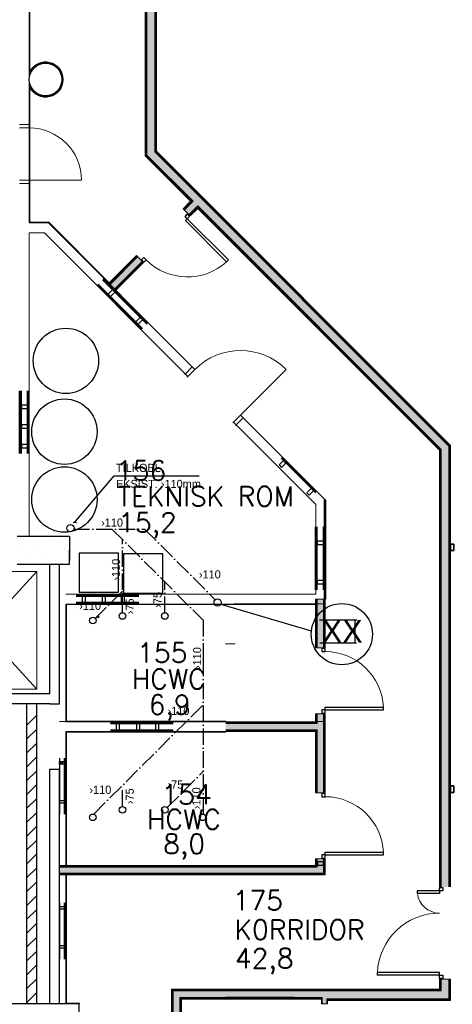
# Model space of a CAD drawing. Header units: millimetres. Extents: x 0 to 84060, y 0 to 52805.
# Tile 3 of 60: x 11971 to 18594, y 14005 to 29069. Entities that reach past the tile are written whole.
import ezdxf

# ---------------------------------------------------------------- set-up
doc = ezdxf.new("R2010")
doc.units = ezdxf.units.MM
doc.header["$LTSCALE"] = 50
doc.header["$MEASUREMENT"] = 0
doc.linetypes.add('CENTRUMLINJE', pattern=[27, 20, -3, 1, -3])
doc.linetypes.add('V-SPV', pattern=[7, 5, -1, 0, -1])
doc.layers.get('0').update_dxf_attribs({"linetype": 'CONTINUOUS'})
for name, color, linetype in [('20601A200D001$0$243-Dører', 7, 'CONTINUOUS'), ('20601A200D001$0$832-Romtekst', 7, 'CONTINUOUS'), ('20601A200D001$0$A12-HEL2', 251, 'CONTINUOUS'), ('20601A200D001$0$A12-HEL3', 251, 'CONTINUOUS'), ('20601A200D001$0$A12-HEL4', 251, 'CONTINUOUS'), ('20601A200D001$0$A12-SKR1', 251, 'CONTINUOUS'), ('20601A200D001$0$A24-HEL1', 252, 'CONTINUOUS'), ('V090-', 2, 'CONTINUOUS'), ('V091', 1, 'CONTINUOUS'), ('V091-', 1, 'CONTINUOUS'), ('xref', 7, 'CENTRUMLINJE')]:
    doc.layers.add(name, color=color, linetype=linetype)
for name, color, linetype, lineweight in [('20601A200D001$0$A2-DOR', 251, 'CONTINUOUS', 18), ('20601A200D001$0$A2-VEGG', 251, 'CONTINUOUS', 18), ('20601A200D001$0$A2-VEGG-fill', 253, 'CONTINUOUS', 18), ('20601A200D001$0$A2312', 7, 'CONTINUOUS', 18), ('20601A200D001$0$A24', 251, 'CONTINUOUS', 18), ('20601A200D001$0$A862', 7, 'CONTINUOUS', 18)]:
    doc.layers.add(name, color=color, linetype=linetype, lineweight=lineweight)
doc.styles.add('20601A200D001$0$STANDARD', font='ROMANS.SHX')
doc.styles.add('FISO', font='fiso')

# ---------------------------------------------------------------- blocks, each defined once
blk = doc.blocks.new('VUN')
at = {"color": 0}
blk.add_circle((0, 0), 0.5, dxfattribs=at)
blk = doc.blocks.new('*X155')
at = {"color": 0}
for p, q in [((21769, 22294), (21769, 22294)), ((21978, 22372), (21978, 22372)), ((22148, 22344), (22148, 22344)), ((21519, 22261), (21519, 22261)), ((21723, 22169), (21723, 22169)), ((22236, 22240), (22236, 22240)), ((21921, 22129), (21921, 22129))]:
    blk.add_line(p, q, dxfattribs=at)
blk = doc.blocks.new('*X162')
at = {"color": 0}
for p, q in [((21655, 19534), (21805, 19684)), ((21655, 19322), (21805, 19472)), ((21655, 19109), (21805, 19259)), ((21655, 18897), (21805, 19047)), ((21655, 18685), (21805, 18835)), ((21655, 18473), (21805, 18623)), ((21655, 18261), (21805, 18411)), ((21655, 18049), (21805, 18199)), ((21655, 17837), (21805, 17987)), ((21655, 17624), (21805, 17774)), ((21655, 17412), (21805, 17562)), ((21655, 17200), (21805, 17350)), ((21655, 16988), (21805, 17138)), ((21655, 16776), (21805, 16926)), ((21655, 16564), (21805, 16714)), ((21655, 16352), (21805, 16502)), ((21655, 16140), (21805, 16290)), ((21655, 15927), (21805, 16077)), ((21655, 15715), (21805, 15865)), ((21655, 15503), (21805, 15653)), ((21655, 15291), (21805, 15441))]:
    blk.add_line(p, q, dxfattribs=at)
blk = doc.blocks.new('20601A200D001$0$Dør tett - D04_10M_EI 30 CS-1106168-1_ etasje')
at = {"layer": '20601A200D001$0$A2-DOR', "lineweight": 25}
for p, q in [((-485, -22), (-435, -22)), ((-485, -72), (-485, -22)), ((-435, -72), (-485, -72)), ((-435, -22), (-435, -72)), ((415, -72), (415, -962)), ((455, -72), (415, -72)), ((455, -22), (505, -22)), ((455, -72), (455, -22)), ((455, -72), (455, -962)), ((505, -72), (455, -72)), ((505, -22), (505, -72)), ((455, -962), (415, -962))]:
    blk.add_line(p, q, dxfattribs=at)
at = {"layer": '20601A200D001$0$A2-DOR'}
blk.add_arc((455, -72), 891, 180, 267.427, dxfattribs=at)
blk = doc.blocks.new('20601A200D001$0$Rectangular Mullion - 50 x 100mm-606876-1_ etasje')
at = {"layer": '20601A200D001$0$A2312', "lineweight": 35}
for p, q in [((0, 50), (-50, 50)), ((-50, 50), (-50, -50)), ((0, -50), (0, 50)), ((-50, -50), (0, -50))]:
    blk.add_line(p, q, dxfattribs=at)
blk = doc.blocks.new('20601A200D001$0$Rectangular Mullion - 50 x 100mm-606964-1_ etasje')
at = {"layer": '20601A200D001$0$A2312', "lineweight": 35}
for p, q in [((-50, 50), (0, 50)), ((-50, -50), (-50, 50)), ((0, 50), (0, -50)), ((0, -50), (-50, -50))]:
    blk.add_line(p, q, dxfattribs=at)
blk = doc.blocks.new('20601A200D001$0$Dør tett - D09a_10M-1059177-1_ etasje')
at = {"layer": '20601A200D001$0$A2-DOR', "lineweight": 25}
for p, q in [((415, 70), (415, 960)), ((455, 960), (415, 960)), ((455, 70), (455, 960)), ((-435, 70), (-485, 70)), ((-485, 70), (-485, 20)), ((-485, 20), (-435, 20)), ((-435, 20), (-435, 70)), ((455, 70), (415, 70)), ((505, 70), (455, 70)), ((455, 70), (455, 20)), ((455, 20), (505, 20)), ((505, 20), (505, 70))]:
    blk.add_line(p, q, dxfattribs=at)
at = {"layer": '20601A200D001$0$A2-DOR'}
blk.add_arc((455, 70), 891, 92.573, 180, dxfattribs=at)
blk = doc.blocks.new('20601A200D001$0$Dobbeldør tett - D03_14M_EI 30 CS-776682-1_ etasje')
at = {"layer": '20601A200D001$0$A2-DOR', "lineweight": 25}
for p, q in [((-685, -32.025), (-635, -32.025)), ((-685, -82.025), (-685, -32.025)), ((-635, -82.025), (-685, -82.025)), ((-635, -32.025), (-635, -82.025)), ((-635, -82.025), (-635, -422.025)), ((-635, -82.025), (-595, -82.025)), ((-595, -82.025), (-595, -422.025)), ((615, -82.025), (615, -1032.025)), ((655, -82.025), (615, -82.025)), ((655, -32.025), (705, -32.025)), ((655, -82.025), (655, -32.025)), ((655, -82.025), (655, -1032.025)), ((705, -82.025), (655, -82.025)), ((705, -32.025), (705, -82.025)), ((-635, -422.025), (-595, -422.025)), ((655, -1032.025), (615, -1032.025))]:
    blk.add_line(p, q, dxfattribs=at)
at = {"layer": '20601A200D001$0$A2-DOR'}
for centre, radius, start, end in [((-635, -82.025), 340, 276.756327, 0), ((655, -82.025), 950, 180, 267.5868327)]:
    blk.add_arc(centre, radius, start, end, dxfattribs=at)
blk = doc.blocks.new('20601A200D001')
at = {"layer": '20601A200D001$0$A2-VEGG-fill'}
h = blk.add_hatch(color=256, dxfattribs=at)
h.paths.add_polyline_path([(112029.14241, 26880.47466), (112029.14241, 39710.31516), (111909.14241, 39710.31516), (111909.14241, 27000.47466), (112027.66005, 26881.95702)], flags=0)
h.paths.add_polyline_path([(112029.14241, 40720.31516), (112029.14241, 42302.19156), (111909.14241, 42182.19156), (111909.14241, 40720.31516)], flags=0)
for points in [[(110109.14532, 28224.98051), (110119.14532, 28277.26426), (110119.14532, 35192.23718), (110109.14532, 35205.74999), (110109.14532, 28458.3207)], [(110623.49179, 28153.57715), (110629.14844, 28153.57715), (110623.49179, 28208.55524), (110606.75888, 28261.22969), (110579.65082, 28309.39338), (110543.30348, 28351.02821), (110497.01616, 28385.44461), (110449.30622, 28408.07975), (110395.5949, 28421.10594), (110340.35642, 28422.92239), (110285.90536, 28413.45299), (110234.52326, 28393.09451), (110188.36308, 28362.69999), (110149.359, 28323.543), (110119.14532, 28277.26426), (110109.14532, 28224.98051), (110130.78576, 28277.87714), (110163.46045, 28324.76772), (110205.59059, 28363.38655), (110255.14048, 28391.86761), (110309.71592, 28408.83472), (110366.6799, 28413.46804), (110423.27996, 28405.54371), (110476.78125, 28385.44461), (110524.59865, 28354.14192), (110564.42166, 28313.14814), (110594.32609, 28264.44406), (110613.06908, 28208.55524), (110619.14844, 28153.57715)], [(110340.35642, 27884.2319), (110395.5949, 27886.04835), (110449.30622, 27899.07455), (110499.23984, 27922.76467), (110543.30348, 27956.12609), (110579.65082, 27997.76091), (110606.75888, 28045.92461), (110623.49179, 28098.59906), (110629.14844, 28153.57715), (110619.14844, 28153.57715), (110612.86697, 28096.77129), (110594.32609, 28042.71024), (110564.42166, 27994.00615), (110524.59865, 27953.01238), (110476.78125, 27921.70968), (110423.27996, 27901.61059), (110366.6799, 27893.68625), (110309.71592, 27898.31958), (110255.14048, 27915.28669), (110205.59059, 27943.76774), (110163.46045, 27982.38657), (110130.53503, 28029.89003), (110109.14532, 28082.17378), (110119.32813, 28029.61002), (110150.57894, 27982.38657), (110189.40577, 27943.76774), (110234.52326, 27914.05979), (110285.90536, 27893.70131), (110309.71592, 27889.56049)], [(110109.14532, 25958.57676), (110119.14532, 25958.57676), (110119.14532, 28029.89003), (110109.14532, 28082.17378), (110109.14532, 26247.1211)], [(116533.45001, 22372.85735), (116533.45001, 22542.56298), (112029.14532, 27046.86767), (112029.14532, 26877.16204), (116450.21956, 22456.0878)], [(110119.14532, 25958.57676), (110416.28746, 25958.57676), (110406.28745, 25968.57676), (110119.14532, 25968.57676)], [(114649.45001, 20202.91465), (114649.45001, 21711.27403), (114639.45001, 21721.27403), (114639.45001, 20202.91465)], [(114518.45001, 20119.41465), (114518.45001, 20129.41465), (110668.14844, 20129.41465), (110668.14844, 20119.41465), (114505.52484, 20119.41465)], [(110678.14844, 18326.41465), (110678.14844, 20119.41465), (110668.14844, 20119.41465), (110668.14844, 18326.41465)], [(110774.70054, 18326.41465), (113116.14532, 18326.41465), (113116.14532, 18336.41465), (110678.14844, 18336.41465), (110678.14844, 18326.41465)], [(114505.45001, 18205.41465), (114518.45001, 18205.41465), (114518.45001, 18300.41465), (113116.14532, 18300.41465), (113116.14532, 18205.41465), (114492.45001, 18205.41465)], [(111789.66103, 18169.41465), (113116.14532, 18169.41465), (113116.14532, 18179.41465), (110668.14844, 18179.41465), (110668.14844, 18169.41465), (111558.17122, 18169.41465)], [(110668.14844, 16105.41465), (110678.14844, 16105.41465), (110678.14844, 18169.41465), (110668.14844, 18169.41465), (110668.14844, 16118.38057)], [(114613.45001, 16010.41465), (114613.45001, 16105.41465), (110573.14844, 16105.058), (110573.14844, 16010.41465), (113819.58199, 16010.41465)], [(110668.14844, 14013.57715), (110678.14844, 14013.57715), (110678.14844, 16010.41465), (110668.14844, 16010.41465), (110668.14844, 15820.91033)], [(110668.14844, 14013.57715), (110678.14844, 14013.57715), (110678.14844, 16010.41465), (110668.14844, 16010.41465), (110668.14844, 15820.91033)], [(112426.14844, 14110.41465), (114663.45001, 14110.41465), (114663.45001, 14210.41465), (112313.14844, 14210.41465), (112313.14844, 14110.41465), (112413.14844, 14110.41465)], [(114676.45001, 14090.41465), (116413.45001, 14090.41465), (116413.45001, 14210.41465), (114663.45001, 14210.31588), (114663.45001, 14090.41465)], [(110678.14844, 14013.57715), (110883.14844, 14013.57715), (110883.14844, 14023.57715), (110678.14844, 14023.57715)], [(112313.14844, 6983.57715), (112413.14844, 6983.57715), (112413.14844, 14110.41465), (112313.14844, 14110.41465), (112313.14844, 7922.52885)]]:
    blk.add_hatch(color=256, dxfattribs=at).paths.add_polyline_path(points, flags=0)
h = blk.add_hatch(color=256, dxfattribs=at)
h.paths.add_polyline_path([(111421.24144, 24953.62324), (111838.43464, 25370.81644), (111767.72396, 25441.52712), (111350.53074, 25024.3339)], flags=0)
h.paths.add_polyline_path([(112552.61249, 26084.99429), (112686.96278, 26219.34458), (112616.2521, 26290.05526), (112481.90181, 26155.70497), (112548.80053, 26088.80626)], flags=0)
h = blk.add_hatch(color=256, dxfattribs=at)
h.paths.add_polyline_path([(116533.45001, 14090.41465), (116533.45001, 14390.41465), (116413.45001, 14390.41465), (116413.45001, 14090.41465)], flags=0)
h.paths.add_polyline_path([(116413.45001, 15800.41465), (116533.45001, 15800.41465), (116533.45001, 22372.85735), (116413.45001, 22492.85735), (116413.45001, 15820.91033)], flags=0)
h = blk.add_hatch(color=256, dxfattribs=at)
h.paths.add_polyline_path([(114613.45001, 16105.41465), (114613.45001, 16230.41404), (114518.45001, 16230.41404), (114518.45001, 16105.41465)], flags=0)
h.paths.add_polyline_path([(114613.45001, 17240.41404), (114613.45001, 18450.41465), (114518.45001, 18450.41465), (114518.45001, 17240.41404)], flags=0)
h.paths.add_polyline_path([(114613.45001, 19460.41465), (114613.45001, 20202.91465), (114518.45001, 20202.91465), (114518.45001, 19460.41465)], flags=0)
h = blk.add_hatch(color=256, dxfattribs=at)
h.paths.add_polyline_path([(114613.45001, 16105.41465), (114613.45001, 16230.41404), (114518.45001, 16230.41404), (114518.45001, 16105.41465)], flags=0)
h.paths.add_polyline_path([(114613.45001, 17240.41404), (114613.45001, 18450.41465), (114518.45001, 18450.41465), (114518.45001, 17240.41404)], flags=0)
h.paths.add_polyline_path([(114613.45001, 19460.41465), (114613.45001, 20202.91465), (114518.45001, 20202.91465), (114518.45001, 19460.41465)], flags=0)
h = blk.add_hatch(color=256, dxfattribs=at)
h.paths.add_polyline_path([(114606.45001, 11390.41465), (114663.45001, 11390.41465), (114663.45001, 13000.41465), (114593.45001, 13000.41465), (114593.45001, 11390.41465)], flags=0)
h.paths.add_polyline_path([(114593.45001, 14010.41465), (114663.45001, 14010.41465), (114663.45001, 14110.41465), (114593.45001, 14110.41465), (114593.45001, 14084.41465)], flags=0)
at = {"layer": '20601A200D001$0$243-Dører', "linetype": 'Continuous', "lineweight": 0, "ltscale": 1000}
for points in [[(109959.14844, 27463.33008), (110109.14844, 27463.33008)], [(109959.14844, 27413.33008), (110109.14844, 27413.33008)], [(109959.14844, 26613.33008), (110109.14844, 26613.33008)], [(109959.14844, 26563.33008), (110109.14844, 26563.33008)], [(110109.14844, 26613.33008), (110909.14844, 26613.33008)], [(110109.14844, 26613.33008), (110909.14844, 26613.33008)], [(112604.875, 23755.81055), (112488.26562, 23639.07031)], [(112643.78906, 23716.94141), (112527.17969, 23600.20117)], [(113344.22656, 23017.30664), (114043.86719, 23717.74219)], [(113344.22656, 23017.30664), (113227.61719, 22900.56641)], [(113383.13281, 22978.4375), (113266.53125, 22861.69727)], [(113263.14844, 19518.52344), (113113.14844, 19518.52344)], [(113263.14844, 14116.9043), (113113.14844, 14116.9043)], [(113263.14844, 14116.9043), (114163.14844, 14116.9043)]]:
    blk.add_lwpolyline(points, dxfattribs=at)
at = {"layer": '20601A200D001$0$243-Dører', "color": 7, "linetype": 'Continuous', "lineweight": 0, "ltscale": 1000}
for centre, radius, start, end in [((110109.15219, 26613.33383), 799.99625, 359.999731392, 450.000268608), ((110109.15219, 26613.33383), 799.99625, 359.999731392, 450.000268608), ((113344.23145, 23017.30698), 989.99983, 45.032716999, 135.032664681)]:
    blk.add_arc(centre, radius, start, end, dxfattribs=at)
at = {"layer": '20601A200D001$0$A12-HEL2', "color": 7, "linetype": 'Continuous', "lineweight": 0, "ltscale": 1000}
for points in [[(110109.14844, 25958.57812), (110109.14844, 31216.42188)], [(110109.14844, 25958.57812), (110109.14844, 29366.07812)], [(110402.14844, 25958.57812), (110109.14844, 25958.57812)], [(110402.14844, 25958.57812), (112643.78763, 23716.93997)], [(110109.14844, 21168.57812), (110109.14844, 25808.57812)], [(110109.14844, 21603.57812), (110109.14844, 25808.57812)], [(110109.14844, 25808.57812), (110340.01562, 25808.57812)], [(110340.01562, 25808.57812), (112537.78122, 23610.8146)], [(113237.8179, 22910.77857), (114494.45312, 21654.14453)], [(113343.82415, 23016.90377), (114639.45312, 21721.27539)], [(114088.8125, 22271.91406), (114093.21094, 22267.51953)], [(114088.8125, 22271.91406), (114425.3125, 21935.41406)], [(114620.71322, 20129.62189), (114620.71322, 21721.48127)], [(114494.45312, 20279.41602), (114494.45312, 21654.14453)], [(114494.45312, 20279.41602), (114494.45312, 20755.29883)], [(108573.14844, 18828.57812), (110223.14844, 20628.57812)], [(108573.14844, 20628.57812), (110223.14844, 18828.57812)], [(108573.14844, 20628.57812), (110223.14844, 20628.57812)], [(108573.14844, 20628.57812), (110223.14844, 20628.57812)], [(110223.14844, 18828.57812), (110223.14844, 20628.57812)], [(114494.45312, 20279.41602), (110668.14844, 20279.41602)], [(112768.14844, 20129.41602), (110668.14844, 20129.41602)], [(110668.14844, 18329.41602), (110668.14844, 20129.41602)], [(112768.14844, 20129.41602), (110668.14844, 20129.41602)], [(113113.14844, 20129.41602), (112768.14844, 20129.41602)], [(114620.71322, 20129.62189), (113244.40853, 20129.62189)], [(110223.14844, 18828.57812), (109843.14844, 18828.57812)], [(110573.14844, 18329.41602), (113113.14844, 18329.41602)], [(114494.45312, 18329.41602), (114639.45312, 18329.41602)], [(110668.14844, 18179.41602), (113113.14844, 18179.41602)], [(110573.14844, 16106.41504), (113113.14844, 16106.41504)]]:
    blk.add_lwpolyline(points, dxfattribs=at)
at = {"layer": '20601A200D001$0$A12-HEL3'}
for p, q in [((110073.15156, 14013.57851), (110073.15156, 18603.57851)), ((110223.15156, 14013.57851), (110223.15156, 18603.57851))]:
    blk.add_line(p, q, dxfattribs=at)
at = {"layer": '20601A200D001$0$A12-HEL4'}
for p, q in [((109923.15156, 21168.57851), (110723.15156, 21168.57851)), ((110723.15156, 21168.57851), (110723.15156, 20793.57851)), ((110723.15156, 21168.57851), (110723.15156, 20793.57851)), ((110723.15156, 20738.57851), (110723.15156, 20953.57851)), ((110723.15156, 20738.57851), (110723.15156, 20953.57851)), ((109923.15156, 20738.57851), (110723.15156, 20738.57851)), ((109923.15156, 20738.57851), (110723.15156, 20738.57851)), ((110423.15156, 18753.57851), (110423.15156, 20738.57851)), ((110423.15156, 18753.57851), (110423.15156, 20703.57851)), ((110573.15156, 18603.57851), (110573.15156, 20738.57851)), ((110573.15156, 18603.57851), (110573.15156, 20703.57851)), ((110423.15156, 18753.57851), (109793.15156, 18753.57851)), ((110423.15156, 18753.57851), (109793.15156, 18753.57851)), ((110423.15156, 18603.57851), (109793.15156, 18603.57851)), ((110423.15156, 18603.57851), (109793.15156, 18603.57851)), ((110423.15156, 18603.57851), (110573.15156, 18603.57851)), ((110643.15156, 17722.41684), (110573.15156, 17681.16599)), ((110643.15156, 17681.16599), (110573.15156, 17722.41684)), ((110423.15156, 14013.57851), (110423.15156, 17603.57851)), ((110423.15156, 14013.57851), (110423.15156, 17603.57851)), ((110423.15156, 17603.57851), (110573.15156, 17603.57851)), ((110573.15156, 14013.57851), (110573.15156, 17603.57851)), ((110573.15156, 14013.57851), (110573.15156, 17603.57851)), ((110873.15156, 14013.57851), (109773.15156, 14013.57851)), ((110873.15156, 13613.57851), (110873.15156, 14013.57851))]:
    blk.add_line(p, q, dxfattribs=at)
blk.add_lwpolyline([(109923.15156, 21168.57851), (110723.15156, 21168.57851)], dxfattribs=at)
blk.add_lwpolyline([(110643.15156, 17722.41684), (110643.15156, 17681.16599), (110573.15156, 17681.16599), (110573.15156, 17722.41684)], close=True, dxfattribs=at)
blk.add_circle((110359.15156, 28153.57851), 250, dxfattribs=at)
at = {"layer": '20601A200D001$0$A2-VEGG'}
for p, q in [((111896.14532, 26991.77727), (111896.14532, 39707.00254)), ((111909.14532, 26997.16204), (111909.14532, 39707.00254)), ((112029.14532, 27046.86767), (112029.14532, 39507.00254)), ((112042.14532, 27052.25245), (112042.14532, 39481.00254)), ((112597.86732, 26290.05526), (111896.14532, 26991.77727)), ((112616.2521, 26290.05526), (111909.14532, 26997.16204)), ((116533.45001, 22542.56298), (112029.14532, 27046.86767)), ((116546.45001, 22547.94776), (112042.14532, 27052.25245)), ((112597.86732, 26290.05526), (112472.70942, 26164.89736)), ((112616.2521, 26290.05526), (112481.90181, 26155.70497)), ((112686.96278, 26219.34458), (112552.61249, 26084.99429)), ((116400.45001, 22487.47258), (112677.77039, 26210.15219)), ((116413.45001, 22492.85735), (112686.96278, 26219.34458)), ((112677.77039, 26191.76742), (112561.80488, 26075.80191)), ((111758.53157, 25450.71951), (111341.33835, 25033.52629)), ((111767.72396, 25441.52712), (111350.53074, 25024.3339)), ((111838.43464, 25370.81644), (111421.24144, 24953.62324)), ((111847.62703, 25361.62406), (111430.43383, 24944.43086)), ((116400.45001, 15800.41465), (116400.45001, 22487.47258)), ((116413.45001, 15800.41465), (116413.45001, 22492.85735)), ((116533.45001, 15800.41465), (116533.45001, 22542.56298)), ((116546.45001, 15800.41465), (116546.45001, 22547.94776)), ((114505.45001, 20129.41465), (114505.45001, 20202.91465)), ((114518.45001, 19460.41465), (114518.45001, 20202.91465)), ((114613.45001, 19460.41465), (114613.45001, 20202.91465)), ((114626.45001, 19460.41465), (114626.45001, 20202.91465)), ((114518.45001, 20129.41465), (114492.45001, 20129.41465)), ((114518.45001, 20119.41465), (114492.45001, 20119.41465)), ((114505.45001, 19460.41465), (114505.45001, 20119.41465)), ((114505.45001, 18326.41465), (114505.45001, 18450.41465)), ((114518.45001, 18300.41465), (114518.45001, 18450.41465)), ((114613.45001, 17240.41404), (114613.45001, 18450.41465)), ((114626.45001, 17240.41404), (114626.45001, 18450.41465)), ((114505.45001, 18313.41465), (113116.14532, 18313.41465)), ((114518.45001, 18300.41465), (113116.14532, 18300.41465)), ((114505.45001, 18326.41465), (114492.45001, 18326.41465)), ((114518.45001, 18205.41465), (113116.14532, 18205.41465)), ((114505.45001, 18192.41465), (113116.14532, 18192.41465)), ((114505.45001, 17240.41404), (114505.45001, 18192.41465)), ((114518.45001, 17240.41404), (114518.45001, 18205.41465)), ((110668.14844, 16118.41465), (110573.14844, 16118.41465)), ((110668.14844, 16131.41465), (110668.14844, 16105.41465)), ((110678.14844, 16131.41465), (110678.14844, 16105.41465)), ((114505.45001, 16118.41465), (110678.14844, 16118.41465)), ((114505.45001, 16118.41465), (114505.45001, 16230.41404)), ((114518.45001, 16105.41465), (114518.45001, 16230.41404)), ((114613.45001, 16010.41465), (114613.45001, 16230.41404)), ((114626.45001, 16230.41404), (114626.45001, 15997.41465)), ((114518.45001, 16105.41465), (110573.14844, 16105.41465)), ((114613.45001, 16010.41465), (110573.14844, 16010.41465)), ((110668.14844, 15997.41465), (110573.14844, 15997.41465)), ((110668.14844, 16010.41465), (110668.14844, 15984.41465)), ((110678.14844, 16010.41465), (110678.14844, 15984.41465)), ((114626.45001, 15997.41465), (110678.14844, 15997.41465)), ((116400.45001, 14223.41465), (116400.45001, 14390.41465)), ((116413.45001, 14210.41465), (116413.45001, 14390.41465)), ((116533.45001, 14090.41465), (116533.45001, 14390.41465)), ((116546.45001, 14077.41465), (116546.45001, 14390.41465)), ((112300.14844, 6983.57715), (112300.14844, 14236.41465)), ((112313.14844, 6983.57715), (112313.14844, 14236.41465)), ((116400.45001, 14223.41465), (112313.14844, 14223.41465)), ((116413.45001, 14210.41465), (112313.14844, 14210.41465)), ((112413.14844, 14110.41465), (114593.45001, 14110.41465)), ((112413.14844, 11390.41465), (112413.14844, 14110.41465)), ((112426.14844, 11390.41465), (112426.14844, 14110.41465)), ((112439.14844, 14084.41465), (112439.14844, 14110.41465)), ((114593.45001, 14097.41465), (112439.14844, 14097.41465)), ((114593.45001, 14110.41465), (114593.45001, 14010.41465)), ((114663.45001, 14090.41465), (114663.45001, 14010.41465)), ((116533.45001, 14090.41465), (114663.45001, 14090.41465)), ((116546.45001, 14077.41465), (114676.45001, 14077.41465))]:
    blk.add_line(p, q, dxfattribs=at)
at = {"layer": '20601A200D001$0$A24'}
for p, q in [((111883.14532, 39707.00254), (111883.14532, 26986.39249)), ((112055.14532, 27057.63722), (112055.14532, 39481.00254)), ((110109.14532, 35224.14427), (110109.14532, 28224.98051)), ((110119.14532, 28277.26426), (110119.14532, 35192.23718)), ((110109.14532, 28082.17378), (110109.14532, 25958.57676)), ((110119.14532, 25968.57676), (110119.14532, 28029.89003)), ((111883.14532, 26986.39249), (112579.48255, 26290.05526)), ((116559.45001, 22553.33253), (112055.14532, 27057.63722)), ((112579.48255, 26290.05526), (112463.51703, 26174.08975)), ((112463.51703, 26174.08975), (112570.99727, 26066.60952)), ((112570.99727, 26066.60952), (112686.96278, 26182.57503)), ((112686.96278, 26182.57503), (116387.45001, 22482.0878)), ((110109.14532, 25958.57676), (110402.14532, 25958.57676)), ((110406.28745, 25968.57676), (110119.14532, 25968.57676)), ((110402.14532, 25958.57676), (112643.78539, 23716.93773)), ((111332.14596, 25042.71868), (110406.28745, 25968.57676)), ((111749.33919, 25459.9119), (111332.14596, 25042.71868)), ((111856.81942, 25352.43167), (111749.33919, 25459.9119)), ((111439.62622, 24935.23847), (111856.81942, 25352.43167)), ((113343.82191, 23016.90153), (114639.45001, 21721.27403)), ((116387.45001, 22482.0878), (116387.45001, 15800.41465)), ((116559.45001, 15800.41465), (116559.45001, 22553.33253)), ((114639.45001, 21721.27403), (114639.45001, 20202.91465)), ((114649.45001, 20202.91465), (114649.45001, 21725.41616)), ((114492.45001, 20202.91465), (114492.45001, 20129.41465)), ((114492.45001, 20202.91465), (114649.45001, 20202.91465)), ((114639.45001, 19460.41465), (114639.45001, 20202.91465)), ((114492.45001, 20129.41465), (110668.14844, 20129.41465)), ((110668.14844, 20129.41465), (110668.14844, 18326.41465)), ((110678.14844, 20119.41465), (114492.45001, 20119.41465)), ((110678.14844, 18336.41465), (110678.14844, 20119.41465)), ((114492.45001, 20119.41465), (114492.45001, 19460.41465)), ((114492.45001, 19460.41465), (114639.45001, 19460.41465)), ((114492.45001, 18450.41465), (114492.45001, 18326.41465)), ((114492.45001, 18450.41465), (114639.45001, 18450.41465)), ((114639.45001, 17240.41404), (114639.45001, 18450.41465)), ((110668.14844, 18326.41465), (114492.45001, 18326.41465)), ((113116.14532, 18336.41465), (110678.14844, 18336.41465)), ((114492.45001, 18179.41465), (110668.14844, 18179.41465)), ((110668.14844, 18179.41465), (110668.14844, 16131.41465)), ((110678.14844, 18169.41465), (113116.14532, 18169.41465)), ((110678.14844, 16131.41465), (110678.14844, 18169.41465)), ((114492.45001, 18179.41465), (114492.45001, 17240.41404)), ((114492.45001, 17240.41404), (114639.45001, 17240.41404)), ((110668.14844, 16131.41465), (110573.14844, 16131.41465)), ((110573.14844, 16131.41465), (110573.14844, 15984.41465)), ((114492.45001, 16131.41465), (110678.14844, 16131.41465)), ((114492.45001, 16230.41404), (114492.45001, 16131.41465)), ((114639.45001, 16230.41404), (114492.45001, 16230.41404)), ((114639.45001, 15984.41465), (114639.45001, 16230.41404)), ((110573.14844, 15984.41465), (110668.14844, 15984.41465)), ((110668.14844, 15984.41465), (110668.14844, 14013.57715)), ((110668.14844, 15984.41465), (110668.14844, 14013.57715)), ((110678.14844, 15984.41465), (114639.45001, 15984.41465)), ((110678.14844, 14023.57715), (110678.14844, 15984.41465)), ((110678.14844, 14023.57715), (110678.14844, 15984.41465)), ((116387.45001, 14390.41465), (116387.45001, 14236.41465)), ((116559.45001, 14390.41465), (116387.45001, 14390.41465)), ((116559.45001, 14064.41465), (116559.45001, 14390.41465)), ((116387.45001, 14236.41465), (112287.14844, 14236.41465)), ((112287.14844, 14236.41465), (112287.14844, 6983.57715)), ((110668.14844, 14013.57715), (110873.14844, 14013.57715)), ((110883.14844, 14023.57715), (110678.14844, 14023.57715)), ((112439.14844, 14084.41465), (114580.45001, 14084.41465)), ((112439.14844, 11416.41465), (112439.14844, 14084.41465)), ((114580.45001, 14084.41465), (114580.45001, 14010.41465)), ((114580.45001, 14010.41465), (114676.45001, 14010.41465)), ((114676.45001, 14010.41465), (114676.45001, 14064.41465)), ((114676.45001, 14064.41465), (116559.45001, 14064.41465))]:
    blk.add_line(p, q, dxfattribs=at)
for radius, start, end in [(260, 0, 164.060134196), (270, 0, 152.735400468), (260, 195.939865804, 0), (270, 207.264599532, 0)]:
    blk.add_arc((110359.14844, 28153.57715), radius, start, end, dxfattribs=at)
at = {"layer": '20601A200D001$0$A24-HEL1'}
for p, q in [((111821.90342, 24326.69291), (111143.08091, 25005.51542)), ((111831.09581, 24335.8853), (111152.2733, 25014.70781)), ((111840.2882, 24345.07769), (111161.46569, 25023.9002)), ((111907.46334, 24412.25283), (111228.64083, 25091.07534)), ((111916.65573, 24421.44522), (111237.83322, 25100.26773)), ((111925.84812, 24430.63761), (111247.02561, 25109.46012)), ((109962.15156, 22430.03198), (109962.15156, 23390.03198)), ((109975.15156, 22430.03198), (109975.15156, 23390.03198)), ((109988.15156, 22430.03198), (109988.15156, 23390.03198)), ((110083.15156, 22430.03198), (110083.15156, 23390.03198)), ((110096.15156, 22430.03198), (110096.15156, 23390.03198)), ((110109.15156, 22430.03198), (110109.15156, 23390.03198)), ((113964.3638, 22359.59502), (114494.45219, 21829.50663)), ((113973.55619, 22368.78741), (114494.45219, 21847.8914)), ((113982.74857, 22377.97979), (114494.45219, 21866.27618)), ((114492.45219, 20347.96233), (114492.45219, 21307.96233)), ((114505.45219, 20347.96233), (114505.45219, 21307.96233)), ((114518.45219, 20347.96233), (114518.45219, 21307.96233)), ((114613.45219, 20347.96233), (114613.45219, 21307.96233)), ((114626.45219, 20347.96233), (114626.45219, 21307.96233)), ((114639.45219, 20347.96233), (114639.45219, 21307.96233)), ((110826.61701, 20276.4154), (111786.61701, 20276.4154)), ((110826.61701, 20263.4154), (111786.61701, 20263.4154)), ((110826.61701, 20250.4154), (111786.61701, 20250.4154)), ((110826.61701, 20155.4154), (111786.61701, 20155.4154)), ((110826.61701, 20142.4154), (111786.61701, 20142.4154)), ((110826.61701, 20129.4154), (111786.61701, 20129.4154)), ((111350.44848, 18326.4154), (112310.44848, 18326.4154)), ((111350.44848, 18313.4154), (112310.44848, 18313.4154)), ((111350.44848, 18300.4154), (112310.44848, 18300.4154)), ((111350.44848, 18205.4154), (112310.44848, 18205.4154)), ((111350.44848, 18192.4154), (112310.44848, 18192.4154)), ((111350.44848, 18179.4154), (112310.44848, 18179.4154)), ((110573.15156, 17773.52574), (110573.15156, 16914.17743)), ((110643.15156, 17773.52574), (110643.15156, 16914.17743)), ((110656.15156, 17773.52574), (110656.15156, 16914.17743)), ((110668.15156, 15959.4154), (110668.15156, 14013.57851)), ((110573.15156, 15555.31955), (110573.15156, 14695.97124)), ((110643.15156, 15555.31955), (110643.15156, 14695.97124)), ((110656.15156, 15555.31955), (110656.15156, 14695.97124))]:
    blk.add_line(p, q, dxfattribs=at)
at = {"layer": '20601A200D001$0$A24-HEL1', "linetype": 'Continuous'}
blk.add_line((110668.15156, 16472.50203), (110668.15156, 16106.4154), dxfattribs=at)
at = {"layer": '20601A200D001$0$A24-HEL1'}
for points in [[(111418.86545, 24899.4623), (111382.25002, 24936.07774), (111315.76908, 24869.5968), (111352.38452, 24832.98137)], [(111843.12952, 24475.19823), (111806.51409, 24511.81367), (111740.03315, 24445.33274), (111776.64859, 24408.7173)], [(110082.1698, 23120.03198), (110082.1698, 23171.81402), (109988.15156, 23171.81402), (109988.15156, 23120.03198)], [(110082.1698, 22820.57953), (110082.1698, 22872.36157), (109988.15156, 22872.36157), (109988.15156, 22820.57953)], [(110082.1698, 22520.03198), (110082.1698, 22571.81402), (109988.15156, 22571.81402), (109988.15156, 22520.03198)], [(113934.79658, 22256.20037), (113971.41201, 22219.58493), (114037.89295, 22286.06587), (114001.27751, 22322.6813)], [(114359.14017, 21831.85678), (114395.75561, 21795.24134), (114462.23654, 21861.72227), (114425.62111, 21898.33771)], [(114612.47043, 21037.96233), (114612.47043, 21089.74437), (114518.45219, 21089.74437), (114518.45219, 21037.96233)], [(114612.47043, 20437.96233), (114612.47043, 20489.74437), (114518.45219, 20489.74437), (114518.45219, 20437.96233)], [(110916.61701, 20156.39716), (110968.39906, 20156.39716), (110968.39906, 20250.4154), (110916.61701, 20250.4154)], [(111226.02053, 20156.39716), (111277.80258, 20156.39716), (111277.80258, 20250.4154), (111226.02053, 20250.4154)], [(111516.61701, 20156.39716), (111568.39906, 20156.39716), (111568.39906, 20250.4154), (111516.61701, 20250.4154)], [(111440.44848, 18206.39716), (111492.23053, 18206.39716), (111492.23053, 18300.4154), (111440.44848, 18300.4154)], [(111749.852, 18206.39716), (111801.63405, 18206.39716), (111801.63405, 18300.4154), (111749.852, 18300.4154)], [(112040.44848, 18206.39716), (112092.23053, 18206.39716), (112092.23053, 18300.4154), (112040.44848, 18300.4154)], [(110643.15156, 17122.41684), (110643.15156, 17081.16599), (110573.15156, 17081.16599), (110573.15156, 17122.41684)], [(114614.47043, 16133.93128), (114614.47043, 16185.71333), (114520.45219, 16185.71333), (114520.45219, 16133.93128)], [(110643.15156, 15504.21066), (110643.15156, 15462.9598), (110573.15156, 15462.9598), (110573.15156, 15504.21066)], [(110643.15156, 14904.21066), (110643.15156, 14862.9598), (110573.15156, 14862.9598), (110573.15156, 14904.21066)]]:
    blk.add_lwpolyline(points, close=True, dxfattribs=at)
at = {"layer": '20601A200D001$0$A24-HEL1', "linetype": 'Continuous'}
for points in [[(111473.07334, 20908.55027), (110873.07334, 20908.55027), (110873.07334, 20308.55027), (111473.07334, 20308.55027)], [(112152.58776, 20897.60349), (111552.58776, 20897.60349), (111552.58776, 20297.60349), (112152.58776, 20297.60349)]]:
    blk.add_lwpolyline(points, close=True, dxfattribs=at)
for centre, radius in [((110669.76013, 23849.16039), 500), ((110647.28431, 22765.99303), 500), ((110647.28431, 21728.17735), 500), ((111157.88126, 19932.8225), 16)]:
    blk.add_circle(centre, radius, dxfattribs=at)
at = {"layer": '20601A200D001$0$A862'}
for start, end in [(0, 180), (180, 0)]:
    blk.add_arc((110359.14844, 28153.57715), 250, start, end, dxfattribs=at)
at = {"layer": '20601A200D001$0$A12-SKR1'}
for name in ['*X155', '*X162']:
    blk.add_blockref(name, (88418.15156, -1257.00236), dxfattribs=at)
at = {"layer": '20601A200D001$0$A2-DOR'}
for name, p, rotation in [('20601A200D001$0$Dør tett - D04_10M_EI 30 CS-1106168-1_ etasje', (112155.90791, 25753.37889), 44.99999999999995), ('20601A200D001$0$Dør tett - D09a_10M-1059177-1_ etasje', (114569.92501, 18965.41465), 269.9999999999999), ('20601A200D001$0$Dør tett - D09a_10M-1059177-1_ etasje', (114569.92501, 16745.41404), 269.9999999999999), ('20601A200D001$0$Dobbeldør tett - D03_14M_EI 30 CS-776682-1_ etasje', (116469.47501, 15105.41465), 269.9999999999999)]:
    blk.add_blockref(name, p, dxfattribs=dict(at, rotation=rotation))
at = {"layer": '20601A200D001$0$A2312', "rotation": 180}
blk.add_blockref('20601A200D001$0$Rectangular Mullion - 50 x 100mm-606876-1_ etasje', (116559.45001, 20996.93052), dxfattribs=at)
at = {"layer": '20601A200D001$0$A2312', "extrusion": (0, 0, -1)}
blk.add_blockref('20601A200D001$0$Rectangular Mullion - 50 x 100mm-606964-1_ etasje', (-116559.45001, 17296.93052), dxfattribs=at)
at = {"layer": '20601A200D001$0$832-Romtekst', "color": 7, "linetype": 'Continuous', "style": '20601A200D001$0$STANDARD'}
for s, p in [('156', (111434.22578, 22022.14622)), ('TEKNISK ROM', (111461.23345, 21628.12174)), ('15,2', (111468.1397, 21226.67122)), ('155', (111759.56663, 19233.75372)), ('HCWC', (111677.79492, 18833.81286)), ('6,9', (111936.85961, 18438.24298)), ('154', (112130.34011, 17065.62853)), ('HCWC', (111910.65749, 16686.27835)), ('8,0', (112158.71386, 16310.10548)), ('175', (113221.93384, 15444.9514)), ('K0RRIDOR', (113248.80097, 14997.14814)), ('42,8', (113255.9494, 14559.33853))]:
    blk.add_text(s, height=300, dxfattribs=at).set_placement(p)

msp = doc.modelspace()

# ---------------------------------------------------------------- linework, layer by layer
at = {"layer": 'V090-', "linetype": 'V-SPV'}
for p, q in [((12790, 21276), (13884, 21276)), ((13384, 21276), (14778, 19882)), ((13884, 21276), (14965, 20195)), ((13543, 19996), (13543, 21117)), ((14193, 19996), (14193, 20467)), ((13543, 20324), (13126, 19907)), ((14778, 19882), (14778, 19276)), ((14778, 19276), (14778, 16901)), ((13105, 16915), (14778, 18587)), ((14229, 17015), (14778, 17565)), ((13543, 17030), (13543, 17353))]:
    msp.add_line(p, q, dxfattribs=at)
at = {"layer": 'V091'}
msp.add_line((16437, 19713), (15058, 20121), dxfattribs=at)
at = {"layer": 'V091', "color": 3}
for p, q in [((16559, 19887), (17137, 19887)), ((17104, 19887), (17104, 19536)), ((16565, 19536), (17128, 19536))]:
    msp.add_line(p, q, dxfattribs=at)
at = {"layer": 'V091'}
msp.add_circle((16903, 19668), 468, dxfattribs=at)
at = {"layer": 'V091-'}
for p, q in [((12815, 21380), (13420, 22089)), ((13420, 22089), (14720, 22089)), ((12790, 21384), (12839, 21375))]:
    msp.add_line(p, q, dxfattribs=at)

# ---------------------------------------------------------------- block references
at = {"layer": 'V090-', "color": 1}
for p, xscale, yscale, zscale in [((12748, 21290), 110, 110, 110), ((15001, 20153), 110, 110, 110), ((13091, 19877), 100, 100, 100), ((13544, 19946), 100, 100, 100), ((14194, 19946), 100, 100, 100), ((13544, 16980), 100, 100, 100), ((14194, 16980), 100, 100, 100), ((13091, 16866), 100, 100, 100), ((14772, 16866), 100, 100, 100)]:
    msp.add_blockref('VUN', p, dxfattribs=dict(at, xscale=xscale, yscale=yscale, zscale=zscale))
at = {"layer": 'xref'}
msp.add_blockref('20601A200D001', (-97991, 0), dxfattribs=at)

# ---------------------------------------------------------------- texts
at = {"layer": 'V091', "color": 3, "style": 'FISO'}
msp.add_text('XX', height=350, dxfattribs=at).set_placement((16597, 19537))
at = {"layer": 'V091-', "color": 1, "style": 'FISO'}
for s, p in [('TILKOBL. ', (13445, 22149)), ('EKSIST. ›110mm', (13445, 21904)), ('›110', (13218, 21313)), ('›110', (14715, 20520)), ('›110', (12882, 20040)), ('›110', (14235, 18431)), ('›110', (13039, 17225)), ('›75', (14235, 17305))]:
    msp.add_text(s, height=125, dxfattribs=at).set_placement(p)
for s, p in [('›110', (13508, 20487)), ('›75', (13718, 19973)), ('›75', (14143, 20073)), ('›110', (14749, 19135)), ('›75', (13718, 17068)), ('›110', (14738, 16990))]:
    msp.add_text(s, height=125, rotation=90, dxfattribs=at).set_placement(p)

doc.saveas('drawing.dxf')
